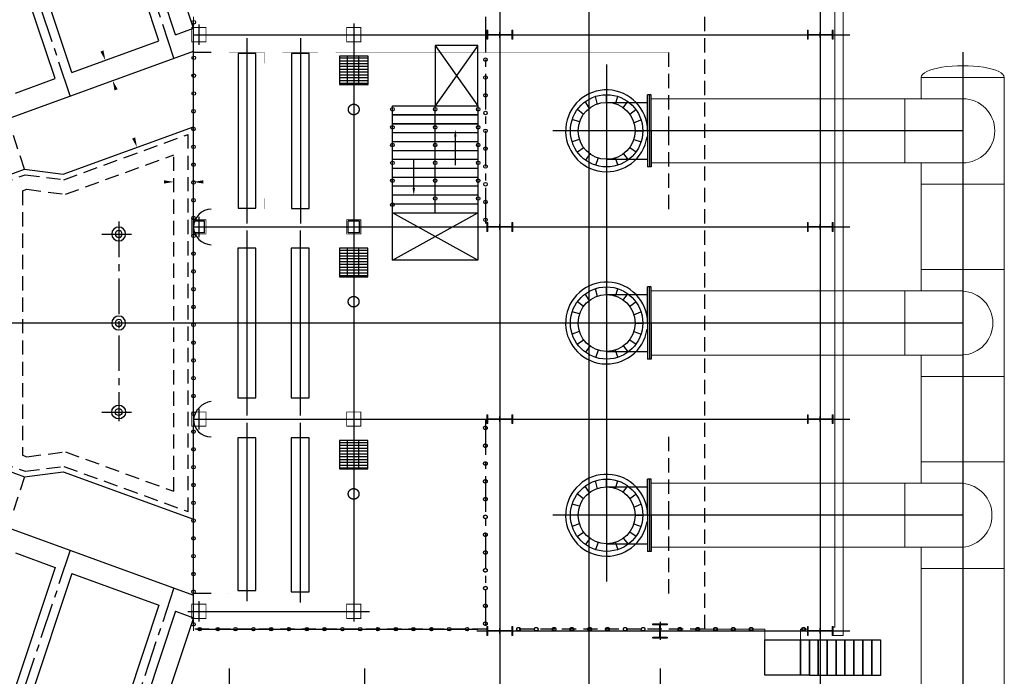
# Model space of a CAD drawing. Extents: x -11758 to 4934791, y -233543 to 1826789.
# Tile 106 of 107: x 2007427 to 2035076, y 42672 to 61120. Entities that reach past the tile are written whole.
import ezdxf

# ---------------------------------------------------------------- set-up
doc = ezdxf.new("R2010")
doc.units = 0
doc.header["$LTSCALE"] = 800
doc.header["$MEASUREMENT"] = 0
for name, pattern in [('CENTER', [2, 1.25, -0.25, 0.25, -0.25]), ('CENTER2', [1.125, 0.75, -0.125, 0.125, -0.125]), ('CONTINOUS', [0]), ('DASHED', [0.75, 0.5, -0.25]), ('HIDDEN', [0.375, 0.25, -0.125]), ('PHANTOM', [2.5, 1.25, -0.25, 0.25, -0.25, 0.25, -0.25])]:
    doc.linetypes.add(name, pattern=pattern)
doc.layers.get('0').update_dxf_attribs({"linetype": 'CONTINUOUS'})
doc.layers.get('DEFPOINTS').update_dxf_attribs({"linetype": 'CONTINUOUS'})
for name, color, linetype in [('0-7-COL', 2, 'CENTER'), ('CW PH Elevation', 7, 'CONTINUOUS'), ('grid-20m', 53, 'CONTINUOUS'), ('KEY PLAN', 251, 'CONTINUOUS')]:
    doc.layers.add(name, color=color, linetype=linetype)
doc.styles.get("Standard").update_dxf_attribs({"font": 'ISO9'})
doc.dimstyles.new('DIM 100', dxfattribs={"dimtxt": 280, "dimasz": 280, "dimexe": 100, "dimexo": 100, "dimgap": 50, "dimtad": 1, "dimdec": 0, "dimzin": 13, "dimdsep": 46, "dimtxsty": 'Standard', "dimcen": 0, "dimdle": 200, "dimclrd": 252, "dimclre": 20, "dimclrt": 121, "dimadec": 0, "dimazin": 0, "dimtfac": 1.111111, "dimtdec": 0, "dimtix": 1, "dimtmove": 2, "dimatfit": 3, "dimfxl": 1, "dimtolj": 1, "dimtzin": 13, "dimlwd": -1, "dimlwe": -1, "dimarcsym": 0})

# ---------------------------------------------------------------- blocks, each defined once
blk = doc.blocks.new('*D105')
at = {"layer": 'DEFPOINTS', "color": 0, "ltscale": 100, "transparency": 16777216}
for p in [(2475, 7379), (2689, 7301), (2484, 6738)]:
    blk.add_point(p, dxfattribs=at)
at = {"layer": 'KEY PLAN', "ltscale": 100, "transparency": 16777216}
for p, q in [((2571, 7642), (2666, 7906)), ((2270, 6815), (2475, 7379)), ((2595, 7336), (2381, 7413)), ((2390, 6772), (2176, 6850)), ((2174, 6552), (2078, 6289))]:
    blk.add_line(p, q, dxfattribs=at)
for points in [[(2527, 7658), (2614, 7626), (2475, 7379)], [(2130, 6568), (2218, 6536), (2270, 6815)]]:
    blk.add_solid(points, dxfattribs=at)
at = {"layer": 'KEY PLAN', "ltscale": 100, "transparency": 16777216, "insert": (2134, 7260), "char_height": 280, "attachment_point": 5, "rotation": 70}
blk.add_mtext('\\A1;600', dxfattribs=at)
blk = doc.blocks.new('*D108')
at = {"layer": 'DEFPOINTS', "color": 0, "ltscale": 100, "transparency": 16777216}
for p in [(2484, 6738), (1586, 4936), (1800, 4858)]:
    blk.add_point(p, dxfattribs=at)
at = {"layer": 'KEY PLAN', "ltscale": 100, "transparency": 16777216}
for p, q in [((2390, 6772), (2176, 6850)), ((2174, 6552), (1681, 5199)), ((1706, 4892), (1492, 4970))]:
    blk.add_line(p, q, dxfattribs=at)
for points in [[(2130, 6568), (2218, 6536), (2270, 6815)], [(1638, 5215), (1725, 5183), (1586, 4936)]]:
    blk.add_solid(points, dxfattribs=at)
at = {"layer": 'KEY PLAN', "ltscale": 100, "transparency": 16777216, "insert": (1749, 5941), "char_height": 280, "attachment_point": 5, "rotation": 70}
blk.add_mtext('\\A1;2000', dxfattribs=at)
blk = doc.blocks.new('*D113')
at = {"layer": 'DEFPOINTS', "color": 0, "ltscale": 100, "transparency": 16777216}
for p in [(4151, 11984), (4297, 11930), (2621, 7326)]:
    blk.add_point(p, dxfattribs=at)
at = {"layer": 'KEY PLAN', "ltscale": 100, "transparency": 16777216}
for p, q in [((4203, 11965), (4057, 12018)), ((2571, 7642), (4055, 11721)), ((2527, 7360), (2381, 7413))]:
    blk.add_line(p, q, dxfattribs=at)
for points in [[(4011, 11737), (4099, 11705), (4151, 11984)], [(2527, 7658), (2614, 7626), (2475, 7379)]]:
    blk.add_solid(points, dxfattribs=at)
at = {"layer": 'KEY PLAN', "ltscale": 100, "transparency": 16777216, "insert": (3134, 9747), "char_height": 280, "attachment_point": 5, "rotation": 70}
blk.add_mtext('\\A1;4900', dxfattribs=at)
blk = doc.blocks.new('A$C7F917DB1')
at = {"layer": 'KEY PLAN', "linetype": 'Continuous', "ltscale": 100}
for radius in [195, 95]:
    blk.add_circle((195, 195), radius, dxfattribs=at)
blk = doc.blocks.new('*D122')
at = {"layer": 'DEFPOINTS', "color": 0, "ltscale": 100, "transparency": 16777216}
for p in [(0, 3965), (0, 3718), (550, 3718)]:
    blk.add_point(p, dxfattribs=at)
at = {"layer": 'KEY PLAN', "ltscale": 100, "transparency": 16777216}
for p, q in [((-280, 3965), (-560, 3965)), ((550, 3965), (0, 3965)), ((830, 3965), (1110, 3965))]:
    blk.add_line(p, q, dxfattribs=at)
at = {"layer": 'KEY PLAN', "color": 20, "ltscale": 100, "transparency": 16777216}
for p, q in [((0, 3818), (0, 4065)), ((550, 3818), (550, 4065))]:
    blk.add_line(p, q, dxfattribs=at)
at = {"layer": 'KEY PLAN', "ltscale": 100, "transparency": 16777216}
for points in [[(-280, 4011), (-280, 3918), (0, 3965)], [(830, 4011), (830, 3918), (550, 3965)]]:
    blk.add_solid(points, dxfattribs=at)
at = {"layer": 'KEY PLAN', "ltscale": 100, "transparency": 16777216, "insert": (-351, 4149), "char_height": 280, "attachment_point": 5}
blk.add_mtext('\\A1;550', dxfattribs=at)
blk = doc.blocks.new('CWPH Column')
at = {"layer": '0-7-COL', "linetype": 'CENTER2', "ltscale": 500}
for p, q in [((1309701, 273881), (1309701, 272987)), ((1309625, 273434), (1309776, 273434))]:
    blk.add_line(p, q, dxfattribs=at)
at = {"layer": 'CW PH Elevation', "color": 1, "linetype": 'CONTINOUS', "lineweight": 15}
for points in [[(1309576, 273771), (1309826, 273771), (1309826, 273796), (1309576, 273796)], [(1309693, 273771), (1309709, 273771), (1309709, 273096), (1309693, 273096)], [(1309576, 273071), (1309826, 273071), (1309826, 273096), (1309576, 273096)]]:
    blk.add_lwpolyline(points, close=True, dxfattribs=at)
blk = doc.blocks.new('hoist block')
for p, q in [((135709, 197072), (135709, 197392)), ((135709, 197392), (136029, 197392)), ((136029, 197072), (136029, 197392)), ((135709, 197072), (136029, 197072))]:
    blk.add_line(p, q)
blk = doc.blocks.new('CWPH Col2')
at = {"layer": 'KEY PLAN', "linetype": 'CONTINOUS'}
for p, q in [((1313133, 273239), (1313133, 272736)), ((1313080, 272987), (1313187, 272987))]:
    blk.add_line(p, q, dxfattribs=at)
for points in [[(1312933, 273187), (1313333, 273187), (1313333, 273159), (1312933, 273159)], [(1313125, 273159), (1313141, 273159), (1313141, 272815), (1313125, 272815)], [(1312933, 272815), (1313333, 272815), (1313333, 272787), (1312933, 272787)]]:
    blk.add_lwpolyline(points, close=True, dxfattribs=at)
blk = doc.blocks.new('A$C754F51B3')
at = {"layer": 'KEY PLAN', "linetype": 'Continuous', "ltscale": 100}
for p, q in [((0, 8280), (1547.5, 12931.3)), ((502.9, 8097), (2050.4, 12748.2)), ((972.9, 7925.9), (2520.4, 12577.2)), ((3417, 7036.3), (4964.5, 11687.6)), ((3887.1, 6865.3), (5434.6, 11516.5)), ((0, -8280), (0, 8280)), ((0, -8280), (0, 8280)), ((502.9, 8097), (0, 8280)), ((502.9, 8097), (0, 8280)), ((3417, 7036.3), (972.9, 7925.9)), ((15500, 2000), (0, 7641.5)), ((5000, 6460.2), (3887.1, 6865.3)), ((3661.3, 4180.6), (0, 5513.2)), ((4742.1, 4319.3), (3661.3, 4180.6)), ((10570.4, 2198), (4742.1, 4319.3)), ((15500, -2000), (0, -7641.5)), ((15500, -2000), (0, -7641.5)), ((10570.4, -2198), (4742.1, -4319.3)), ((3661.3, -4180.6), (0, -5513.2)), ((4742.1, -4319.3), (3661.3, -4180.6)), ((5000, -6460.2), (3887.1, -6865.3)), ((3887.1, -6865.3), (5434.6, -11516.5)), ((3417, -7036.3), (972.9, -7925.9)), ((3417, -7036.3), (4964.5, -11687.6)), ((972.9, -7925.9), (2520.4, -12577.2)), ((502.9, -8097), (0, -8280)), ((502.9, -8097), (0, -8280)), ((0, -8280), (1547.5, -12931.3)), ((502.9, -8097), (2050.4, -12748.2))]:
    blk.add_line(p, q, dxfattribs=at)
at = {"layer": 'KEY PLAN', "linetype": 'CENTER'}
for p, q in [((548.4, 7441.9), (2285.4, 12662.7)), ((3462.6, 6381.3), (5199.5, 11602)), ((2100, 2853.5), (2100, -2760.2)), ((2572.6, 2500.5), (1739.8, 2500.5)), ((0, 0), (550, 0)), ((0, 0), (550, 0)), ((2572.6, -2500.5), (1739.8, -2500.5)), ((3462.6, -6381.3), (5199.5, -11602)), ((548.4, -7441.9), (2285.4, -12662.7))]:
    blk.add_line(p, q, dxfattribs=at)
at = {"layer": 'KEY PLAN', "linetype": 'HIDDEN', "ltscale": 2}
for p, q in [((4742.1, 4319.3), (6952.8, 10963.9)), ((150, -5299), (150, 5299)), ((3644.3, 4027.1), (150, 5299)), ((550, -4727.7), (550, 4727.7)), ((3598.8, 3618), (550, 4727.7)), ((4725, 4165.9), (3644.3, 4027.1)), ((10533.9, 2051.6), (4725, 4165.9)), ((4679.5, 3756.8), (3598.8, 3618)), ((4800.2, 3712.8), (4679.5, 3756.8)), ((4800.2, 3712.8), (4800.2, -3712.8)), ((10533.9, -2051.6), (4725, -4165.9)), ((3598.8, -3618), (550, -4727.7)), ((4679.5, -3756.8), (3598.8, -3618)), ((4800.2, -3712.8), (4679.5, -3756.8)), ((4800.2, -3712.8), (4679.5, -3756.8)), ((3644.3, -4027.1), (150, -5299)), ((4725, -4165.9), (3644.3, -4027.1)), ((4742.1, -4319.3), (6952.8, -10963.9))]:
    blk.add_line(p, q, dxfattribs=at)
at = {"layer": 'KEY PLAN', "ltscale": 100}
for p in [(1905, 2305.5), (1905, -195)]:
    blk.add_blockref('A$C7F917DB1', p, dxfattribs=at)
at = {"layer": 'KEY PLAN', "ltscale": 100, "xscale": -1, "rotation": 180}
blk.add_blockref('A$C7F917DB1', (1905, -2305.5), dxfattribs=at)
at = {"layer": 'KEY PLAN', "ltscale": 100}
for p1, p2, distance, picture, middle in [((2621.3, 7326), (4297.2, 11930.5), 155.9, '*D113', (3134.3, 9746.5)), ((2483.6, 6737.6), (1799.6, 4858.2), -227.7, '*D108', (1749.1, 5940.7))]:
    dim = blk.add_aligned_dim(p1=p1, p2=p2, distance=distance, dimstyle='DIM 100', override={"dimclrd": 256, "dimclre": 256, "dimclrt": 256}, dxfattribs=at)
    dim.commit()
    dim.dimension.update_dxf_attribs({"geometry": picture, "text_midpoint": middle})
dim = blk.add_linear_dim(base=(2474.9, 7379.3), p1=(2483.6, 6737.6), p2=(2688.9, 7301.4), angle=70, dimstyle='DIM 100', override={"dimclrd": 256, "dimclre": 256, "dimclrt": 256}, dxfattribs=at)
dim.commit()
dim.dimension.update_dxf_attribs({"geometry": '*D105', "text_midpoint": (2133.8, 7259.8), "dimtype": 129})
dim = blk.add_linear_dim(base=(0, 3964.6), p1=(550, 3717.6), p2=(0, 3717.6), dimstyle='DIM 100', override={"dimclrd": 256, "dimclrt": 256}, dxfattribs=at)
dim.commit()
dim.dimension.update_dxf_attribs({"geometry": '*D122', "text_midpoint": (-350.8, 4149.2), "dimtype": 128})

msp = doc.modelspace()

# ---------------------------------------------------------------- hatches: boundary and pattern name
at = {"layer": 'KEY PLAN'}
h = msp.add_hatch(dxfattribs=at)
h.set_pattern_fill('GRATE', color=256, scale=100, style=0)
h.set_pattern_definition([(360, (3311081.24, -1160264.2), (0, 79.375), []), (90, (3311081.24, -1160264.2), (-317.5, 2e-14), [])])
h.paths.add_polyline_path([(2016408, 59297.3), (2016408, 60097.3), (2017208, 60097.3), (2017208, 59297.3)])
h = msp.add_hatch(dxfattribs=at)
h.set_pattern_fill('GRATE', color=256, scale=100, angle=180, style=0)
h.set_pattern_definition([(180, (2747198.194, 78932.47), (-1e-14, -79.375), []), (270, (2747198.2, 78932.47), (317.5, -6e-14), [])])
h.paths.add_polyline_path([(2016404, 53897.3), (2016404, 54697.3), (2017204, 54697.3), (2017204, 53897.3)])
h = msp.add_hatch(dxfattribs=at)
h.set_pattern_fill('GRATE', color=256, scale=100, angle=180, style=0)
h.set_pattern_definition([(180, (2747198.915, 68610.53), (-1e-14, -79.375), []), (270, (2747198.9, 68610.53), (317.5, -6e-14), [])])
h.paths.add_polyline_path([(2016404.7, 48497.2), (2016404.7, 49297.2), (2017204.7, 49297.2), (2017204.7, 48497.2)])

# ---------------------------------------------------------------- linework, layer by layer
at = {"layer": 'grid-20m', "linetype": 'PHANTOM', "ltscale": 12000}
msp.add_line((2023408, 80115.9), (2023408, -62789.8), dxfattribs=at)
at = {"layer": 'KEY PLAN', "ltscale": 2500}
for p, q in [((2020908, 67461.2), (2020908, 31786.7)), ((2029908, 67461.2), (2029908, 31786.7)), ((2016808, 61015.5), (2016808, 44210.8)), ((2012308.1, 60697.3), (2030734.2, 60697.3)), ((2012308.1, 55297.3), (2030734.2, 55297.3)), ((2012308.1, 49897.3), (2030734.2, 49897.3)), ((2012150.9, 44497.2), (2017247.3, 44497.2)), ((2020268, 43947.3), (2030734.2, 43947.3)), ((2013308, 42888.4), (2013308, 37494.3)), ((2017108, 42888.4), (2017108, 31786.7)), ((2025408, 42888.4), (2025408, 31786.7))]:
    msp.add_line(p, q, dxfattribs=at)
at = {"layer": 'KEY PLAN', "linetype": 'CONTINOUS', "lineweight": 15}
for p, q in [((2030548, 67187.3), (2030548, 43822.3)), ((2030318, 66957.3), (2030318, 44052.3)), ((2012308, 61197.3), (2012308, 43947.3)), ((2026654.9, 43997.2), (2028351.2, 43997.2)), ((2028351.2, 43697.3), (2028351.2, 43997.2)), ((2029351.2, 43697.3), (2029351.2, 43997.2)), ((2029351.2, 43997.2), (2029545.5, 43997.2)), ((2030270.5, 44052.3), (2030318, 44052.3)), ((2030270.5, 43822.3), (2030548, 43822.3))]:
    msp.add_line(p, q, dxfattribs=at)
at = {"layer": 'KEY PLAN', "linetype": 'CENTER'}
for p, q in [((2020508.4, 61197.3), (2020508.4, 55297.3)), ((2020907.9, 60697.3), (2020907.9, 60697.3)), ((2012808, 60197.3), (2012308, 60197.3)), ((2020504.7, 49897.2), (2020504.7, 43997.2)), ((2012804.7, 44997.2), (2012308, 44997.2)), ((2020504.7, 43947.3), (2020504.7, 43947.2))]:
    msp.add_line(p, q, dxfattribs=at)
at = {"layer": 'KEY PLAN', "linetype": 'DASHED'}
for p, q in [((2026654.9, 61197.3), (2026654.9, 43997.2)), ((2020545.5, 43997.2), (2012308, 43997.2)), ((2026654.9, 43997.2), (2021270.5, 43997.2))]:
    msp.add_line(p, q, dxfattribs=at)
at = {"layer": 'KEY PLAN', "ltscale": 1000}
for p, q in [((2012458, 60983.8), (2012458, 60410.9)), ((2013808, 60597.3), (2013808, 55397.3)), ((2015308, 60597.3), (2015308, 55397.3)), ((2023908, 59856.2), (2023908, 45338.4)), ((2025158, 57997.3), (2022396.5, 57997.3)), ((2012458, 55583.8), (2012458, 55010.9)), ((2013804, 55197.3), (2013804, 49997.3)), ((2015304, 55197.3), (2015304, 49997.3)), ((2012458, 50183.8), (2012458, 49610.9)), ((2013804.7, 49797.2), (2013804.7, 44780.5)), ((2015304.7, 49797.2), (2015304.7, 44748.8)), ((2025158, 47197.3), (2022396.5, 47197.3)), ((2012458, 44783.7), (2012458, 44210.8))]:
    msp.add_line(p, q, dxfattribs=at)
at = {"layer": 'KEY PLAN'}
for p, q in [((2020293.6, 60397.3), (2019093.6, 58698)), ((2019095.3, 60397.3), (2020293.6, 58698)), ((2013308, 60197.3), (2013307.7, 60197.3)), ((2023655.6, 58741), (2023592.4, 58962)), ((2023908, 58797), (2023908.4, 59012.3)), ((2024159.6, 58754.5), (2024221.2, 58962.8)), ((2025058, 57997.3), (2025058, 59012.3)), ((2025158, 59012.3), (2025058, 59012.3)), ((2025108, 57997.3), (2025108, 59012.3)), ((2025158, 57997.3), (2025158, 59012.3)), ((2017893.6, 58703.6), (2019093.6, 58703.6)), ((2017893.6, 55697.3), (2017893.6, 58702.3)), ((2019093.6, 58703.6), (2020293.6, 58703.6)), ((2019093.6, 55697.3), (2019093.6, 58698.7)), ((2020300.9, 55697.3), (2020300.9, 58698.7)), ((2023422.4, 58643.5), (2023309.8, 58817.4)), ((2023909.6, 58797.4), (2025058, 58797.4)), ((2024373.6, 58643.9), (2024501.9, 58820.4)), ((2017893.6, 58453.6), (2019093.6, 58453.6)), ((2017893.6, 58448.6), (2019093.6, 58448.6)), ((2019093.6, 58453.6), (2020293.6, 58453.6)), ((2019093.6, 58448.6), (2020293.6, 58448.6)), ((2023252.8, 58469.8), (2023086.6, 58593.6)), ((2024556, 58469.6), (2024730.2, 58592.5)), ((2017893.6, 58198.6), (2019093.6, 58198.6)), ((2017893.6, 58197.3), (2019093.6, 58197.3)), ((2019093.6, 58198.6), (2020293.6, 58198.6)), ((2019093.6, 58197.3), (2020293.6, 58197.3)), ((2023146.8, 58253.6), (2022943, 58312.1)), ((2024674.9, 58223.9), (2024873.7, 58309.7)), ((2017893.6, 57947.3), (2019093.6, 57947.3)), ((2019093.6, 57947.3), (2020293.6, 57947.3)), ((2023100.2, 57997.3), (2022893, 57997.3)), ((2024706.1, 57997.3), (2024923, 57997.3)), ((2025058, 57997.3), (2025058, 56982.3)), ((2025108, 57997.3), (2025108, 56982.3)), ((2025158, 57997.3), (2025158, 56982.3)), ((2017893.6, 57697.3), (2019093.6, 57697.3)), ((2019093.6, 57697.3), (2020293.6, 57697.3)), ((2023134.1, 57757.8), (2022942.1, 57685.3)), ((2024563.2, 57527.4), (2024734.3, 57407.9)), ((2024676.6, 57756.7), (2024873.9, 57685.5)), ((2017893.6, 57447.3), (2019093.6, 57447.3)), ((2019093.6, 57447.3), (2020293.6, 57447.3)), ((2023248.5, 57507.8), (2023087.6, 57399.7)), ((2023439.4, 57351), (2023311.5, 57176.1)), ((2024148, 57237.3), (2024221, 57031.8)), ((2024381.2, 57348.2), (2024512.6, 57182.1)), ((2017893.6, 57197.3), (2019093.6, 57197.3)), ((2019093.6, 57197.3), (2020293.6, 57197.3)), ((2023672.6, 57228.1), (2023596.2, 57031.4)), ((2023908, 57195.3), (2023908, 56982.3)), ((2023909.6, 57197.3), (2025058, 57197.3)), ((2025158, 56982.3), (2025058, 56982.3)), ((2017893.6, 56947.3), (2019093.6, 56947.3)), ((2017893.6, 56697.3), (2019093.6, 56697.3)), ((2019093.6, 56947.3), (2020293.6, 56947.3)), ((2019093.6, 56697.3), (2020293.6, 56697.3)), ((2017893.6, 56447.3), (2019093.6, 56447.3)), ((2019093.6, 56447.3), (2020293.6, 56447.3)), ((2017893.6, 56197.3), (2019093.6, 56197.3)), ((2017893.6, 56197.3), (2019093.6, 56197.3)), ((2019093.6, 56197.3), (2020293.6, 56197.3)), ((2019093.6, 56197.3), (2020293.6, 56197.3)), ((2017893.6, 55947.3), (2019093.6, 55947.3)), ((2019093.6, 55947.3), (2020293.6, 55947.3)), ((2017893.6, 55697.3), (2018587.6, 55697.3)), ((2017893.6, 54361.9), (2020290.2, 55697.3)), ((2020290.2, 54361.9), (2017893.6, 55697.3)), ((2018587.6, 55697.3), (2019787.6, 55697.3)), ((2023422.4, 53243.5), (2023309.8, 53417.4)), ((2023655.6, 53341), (2023592.4, 53562)), ((2023908, 53397), (2023908.4, 53612.3)), ((2023909.6, 53397.4), (2025058, 53397.4)), ((2024159.6, 53354.5), (2024221.2, 53562.8)), ((2024373.6, 53243.9), (2024501.9, 53420.4)), ((2025058, 52597.3), (2025058, 53612.3)), ((2025158, 53612.3), (2025058, 53612.3)), ((2025108, 52597.3), (2025108, 53612.3)), ((2025158, 52597.3), (2025158, 53612.3)), ((2023252.8, 53069.8), (2023086.6, 53193.6)), ((2024556, 53069.6), (2024730.2, 53192.5)), ((2023146.8, 52853.6), (2022943, 52912.1)), ((2024674.9, 52823.9), (2024873.7, 52909.7)), ((2023100.2, 52597.3), (2022893, 52597.3)), ((2024706.1, 52597.3), (2024923, 52597.3)), ((2025058, 52597.3), (2025058, 51582.3)), ((2025108, 52597.3), (2025108, 51582.3)), ((2025158, 52597.3), (2025158, 51582.3)), ((2023134.1, 52357.8), (2022942.1, 52285.3)), ((2024676.6, 52356.7), (2024873.9, 52285.5)), ((2023248.5, 52107.8), (2023087.6, 51999.7)), ((2024563.2, 52127.4), (2024734.3, 52007.9)), ((2023439.4, 51951), (2023311.5, 51776.1)), ((2023672.6, 51828.1), (2023596.2, 51631.4)), ((2023908, 51795.3), (2023908, 51582.3)), ((2023909.6, 51797.3), (2025058, 51797.3)), ((2024148, 51837.3), (2024221, 51631.8)), ((2024381.2, 51948.2), (2024512.6, 51782.1)), ((2025158, 51582.3), (2025058, 51582.3)), ((2023655.6, 47941), (2023592.4, 48162)), ((2023908, 47997), (2023908.4, 48212.3)), ((2024159.6, 47954.5), (2024221.2, 48162.8)), ((2025058, 47197.3), (2025058, 48212.3)), ((2025158, 48212.3), (2025058, 48212.3)), ((2025108, 47197.3), (2025108, 48212.3)), ((2025158, 47197.3), (2025158, 48212.3)), ((2023422.4, 47843.5), (2023309.8, 48017.4)), ((2023909.6, 47997.4), (2025058, 47997.4)), ((2024373.6, 47843.9), (2024501.9, 48020.4)), ((2023252.8, 47669.8), (2023086.6, 47793.6)), ((2024556, 47669.6), (2024730.2, 47792.5)), ((2023146.8, 47453.6), (2022943, 47512.1)), ((2024674.9, 47423.9), (2024873.7, 47509.7)), ((2023100.2, 47197.3), (2022893, 47197.3)), ((2024706.1, 47197.3), (2024923, 47197.3)), ((2025058, 47197.3), (2025058, 46182.3)), ((2025108, 47197.3), (2025108, 46182.3)), ((2025158, 47197.3), (2025158, 46182.3)), ((2023134.1, 46957.8), (2022942.1, 46885.3)), ((2024563.2, 46727.4), (2024734.3, 46607.9)), ((2024676.6, 46956.7), (2024873.9, 46885.5)), ((2023248.5, 46707.8), (2023087.6, 46599.7)), ((2023439.4, 46551), (2023311.5, 46376.1)), ((2024381.2, 46548.2), (2024512.6, 46382.1)), ((2023672.6, 46428.1), (2023596.2, 46231.4)), ((2023908, 46395.3), (2023908, 46182.3)), ((2023909.6, 46397.3), (2025058, 46397.3)), ((2024148, 46437.3), (2024221, 46231.8)), ((2025158, 46182.3), (2025058, 46182.3)), ((2013304.7, 44997.2), (2013297.5, 44997.2)), ((2012404.6, 43997.2), (2020288.2, 43997.2))]:
    msp.add_line(p, q, dxfattribs=at)
at = {"layer": 'KEY PLAN', "lineweight": -3, "ltscale": 2000}
for p, q in [((2033908.1, 60206.7), (2033908.1, 32935.3)), ((2033908.1, 57997.8), (2025158.1, 57997.8)), ((2033908.1, 52597.8), (2025158.1, 52597.8)), ((2033908.1, 47197.8), (2025158.1, 47197.8))]:
    msp.add_line(p, q, dxfattribs=at)
at = {"layer": 'KEY PLAN', "linetype": 'Continuous', "lineweight": 9, "ltscale": 2500}
for p, q in [((2032740.6, 59497.8), (2032740.6, 58897.8)), ((2032740.6, 59497.8), (2035075.6, 59497.8)), ((2035075.6, 59497.8), (2035075.6, 34659.8)), ((2025158.1, 58897.8), (2033908.1, 58897.8)), ((2032282.1, 58897.8), (2032282.1, 57097.8)), ((2025158.1, 57097.8), (2033908.1, 57097.8)), ((2032740.6, 57097.8), (2032740.6, 53497.8)), ((2032758.1, 56497.8), (2035058.1, 56497.8)), ((2032758.1, 54097.8), (2035058.1, 54097.8)), ((2025158.1, 53497.8), (2033908.1, 53497.8)), ((2032282.1, 53497.8), (2032282.1, 51697.8)), ((2025158.1, 51697.8), (2033908.1, 51697.8)), ((2032740.6, 51697.8), (2032740.6, 48096.9)), ((2032758.1, 51097.8), (2035058.1, 51097.8)), ((2032758.1, 48697.8), (2035058.1, 48697.8)), ((2025158.1, 48096.9), (2033908.1, 48096.9)), ((2032282.1, 48096.9), (2032282.1, 46296.9)), ((2025158.1, 46296.9), (2033908.1, 46296.9)), ((2032740.6, 46296.9), (2032740.6, 34659.8)), ((2032758.1, 45697.8), (2035058.1, 45697.8))]:
    msp.add_line(p, q, dxfattribs=at)
at = {"layer": 'KEY PLAN', "ltscale": 5000}
msp.add_line((2025158, 52597.3), (1958408, 52597.3), dxfattribs=at)
at = {"layer": 'KEY PLAN', "const_width": 25}
for points in [[(2012258, 60897.3), (2012658, 60897.3), (2012658, 60497.3), (2012258, 60497.3)], [(2016608, 60897.3), (2017008, 60897.3), (2017008, 60497.3), (2016608, 60497.3)], [(2012258, 55497.3), (2012658, 55497.3), (2012658, 55097.3), (2012258, 55097.3)], [(2016608, 55497.3), (2017008, 55497.3), (2017008, 55097.3), (2016608, 55097.3)], [(2012258, 50097.3), (2012658, 50097.3), (2012658, 49697.3), (2012258, 49697.3)], [(2016608, 50097.3), (2017008, 50097.3), (2017008, 49697.3), (2016608, 49697.3)], [(2012258, 44697.2), (2012658, 44697.2), (2012658, 44297.2), (2012258, 44297.2)], [(2016608, 44697.2), (2017008, 44697.2), (2017008, 44297.2), (2016608, 44297.2)]]:
    msp.add_lwpolyline(points, close=True, dxfattribs=at)
at = {"layer": 'KEY PLAN'}
for points in [[(2019093.6, 58698), (2020293.6, 58698), (2020293.6, 60397.3), (2019095.3, 60397.3)], [(2017208, 60097.3), (2016408, 60097.3), (2016408, 59297.3), (2017208, 59297.3)], [(2017893.6, 55697.3), (2020290.2, 55697.3), (2020290.2, 54361.9), (2017893.6, 54361.9)], [(2017204, 54697.3), (2016404, 54697.3), (2016404, 53897.3), (2017204, 53897.3)], [(2017204.7, 49297.2), (2016404.7, 49297.2), (2016404.7, 48497.2), (2017204.7, 48497.2)], [(2028351.2, 43697.3), (2029351.2, 43697.3), (2029351.2, 42702.2), (2028351.2, 42702.2)], [(2029351.2, 43697.3), (2029601.2, 43697.3), (2029601.2, 42702.2), (2029351.2, 42702.2)], [(2029601.2, 43697.3), (2029851.2, 43697.3), (2029851.2, 42697.3), (2029601.2, 42697.3)], [(2029851.2, 43697.3), (2030101.2, 43697.3), (2030101.2, 42697.3), (2029851.2, 42697.3)], [(2030101.2, 43697.3), (2030351.2, 43697.3), (2030351.2, 42697.3), (2030101.2, 42697.3)], [(2030351.2, 43697.3), (2030601.2, 43697.3), (2030601.2, 42697.3), (2030351.2, 42697.3)], [(2030601.2, 43697.3), (2030851.2, 43697.3), (2030851.2, 42697.3), (2030601.2, 42697.3)], [(2030851.2, 43697.3), (2031101.2, 43697.3), (2031101.2, 42697.3), (2030851.2, 42697.3)], [(2031101.2, 43697.3), (2031351.2, 43697.3), (2031351.2, 42697.3), (2031101.2, 42697.3)], [(2031351.2, 43697.3), (2031601.2, 43697.3), (2031601.2, 42697.3), (2031351.2, 42697.3)]]:
    msp.add_lwpolyline(points, close=True, dxfattribs=at)
at = {"layer": 'KEY PLAN', "linetype": 'DASHED', "const_width": 1}
for points in [[(2025659.9, 60197.3), (2016301.8, 60197.3), (2016001.8, 59897.3), (2015801.8, 59897.3), (2015801.8, 60197.3), (2014801.8, 60197.3), (2014801.8, 59897.3), (2014301.8, 59897.3), (2014301.8, 60197.3), (2013308, 60197.3), (2013308, 59897.3), (2013108, 59897.3), (2012808, 60197.3)], [(2012808, 55797.3), (2013108, 56097.3), (2013308, 56097.3), (2013308, 55797.3), (2014301.8, 55797.3), (2014301.8, 56097.3), (2014801.8, 56097.3), (2014801.8, 55797.3), (2015801.8, 55797.3), (2015801.8, 56097.3), (2016001.8, 56097.3), (2016301.8, 55797.3), (2025656.9, 55797.3)], [(2025654.1, 50396.3), (2025654, 54797.3), (2016304, 54797.3), (2016004, 54497.3), (2015804, 54497.3), (2015804, 54797.3), (2014804, 54797.3), (2014804, 54497.3), (2014304, 54497.3), (2014304, 54797.3), (2013304, 54797.3), (2013304, 54497.3), (2013104, 54497.3), (2012804, 54797.3)], [(2025654.1, 50397.3), (2025654.1, 50397.3), (2016304, 50397.3), (2016004, 50697.3), (2015804, 50697.3), (2015804, 50397.3), (2014804, 50397.3), (2014804, 50697.3), (2014304, 50697.3), (2014304, 50397.3), (2013304, 50397.3), (2013304, 50697.3), (2013104, 50697.3), (2012804, 50397.3)], [(2025656.7, 49397.2), (2016298.6, 49397.2), (2015998.6, 49097.2), (2015798.6, 49097.2), (2015798.6, 49397.2), (2014798.6, 49397.2), (2014798.6, 49097.2), (2014298.6, 49097.2), (2014298.6, 49397.2), (2013304.7, 49397.2), (2013304.7, 49097.2), (2013104.7, 49097.2), (2012804.7, 49397.2)], [(2012804.7, 44997.2), (2013104.7, 45297.2), (2013304.7, 45297.2), (2013304.7, 44997.2), (2014298.6, 44997.2), (2014298.6, 45297.2), (2014798.6, 45297.2), (2014798.6, 44997.2), (2015798.6, 44997.2), (2015798.6, 45297.2), (2015998.6, 45297.2), (2016298.6, 44997.2), (2025653.6, 44997.2)]]:
    msp.add_lwpolyline(points, dxfattribs=at)
at = {"layer": 'KEY PLAN', "ltscale": 300}
for points in [[(2014058, 60168.3), (2013558, 60168.3), (2013558, 55822.6), (2014058, 55822.6)], [(2015558, 60171), (2015058, 60171), (2015058, 55818.1), (2015558, 55818.1)], [(2014054, 54697.3), (2013554, 54697.3), (2013554, 50497.3), (2014054, 50497.3)], [(2015554, 54697.3), (2015054, 54697.3), (2015054, 50497.3), (2015554, 50497.3)], [(2014054.7, 49368.2), (2013554.7, 49368.2), (2013554.7, 45080.5), (2014054.7, 45080.5)], [(2015554.7, 49370.9), (2015054.7, 49370.9), (2015054.7, 45042.8), (2015554.7, 45042.8)]]:
    msp.add_lwpolyline(points, close=True, dxfattribs=at)
at = {"layer": 'KEY PLAN', "linetype": 'DASHED'}
for points in [[(2025658, 55797.3), (2025658, 57997.3), (2025658, 60197.3)], [(2025654.7, 44997.2), (2025654.7, 47197.2), (2025654.7, 49397.2)]]:
    msp.add_lwpolyline(points, dxfattribs=at)
at = {"layer": 'KEY PLAN'}
for points in [[(2019659.2, 57834.6), (2019659.2, 57034.6)], [(2018493.6, 56387.1), (2018493.6, 57187.1)]]:
    msp.add_lwpolyline(points, dxfattribs=at)
for centre, radius in [((2012314.9, 61047.3), 50), ((2012314.9, 60047.3), 50), ((2020508.4, 59996.1), 50), ((2012314.9, 59547.3), 50), ((2020508.4, 59496.1), 50), ((2012314.9, 59047.3), 50), ((2020508.4, 58996.1), 50), ((2023908, 57997.3), 1015), ((2017893.6, 58603.6), 50), ((2019093.6, 58603.6), 50), ((2020300.9, 58603.6), 50), ((2023908, 57997.3), 800), ((2012307.6, 58547.3), 50), ((2020508.4, 58496.1), 50), ((2012307.6, 58047.3), 50), ((2017893.6, 58097.3), 50), ((2019093.6, 58097.3), 50), ((2020300.9, 58097.3), 50), ((2020508.4, 57996.1), 50), ((2012307.6, 57547.3), 50), ((2017893.6, 57597.3), 50), ((2019093.6, 57597.3), 50), ((2020300.9, 57597.3), 50), ((2020508.4, 57496.1), 50), ((2012307.6, 57047.3), 50), ((2017893.6, 57097.3), 50), ((2019093.6, 57097.3), 50), ((2020300.9, 57097.3), 50), ((2020508.4, 56996.1), 50), ((2012307.6, 56547.3), 50), ((2017893.6, 56597.3), 50), ((2019093.6, 56597.3), 50), ((2020300.9, 56597.3), 50), ((2020508.4, 56496.1), 50), ((2019093.6, 56097.3), 50), ((2020300.9, 56097.3), 50), ((2012307.6, 56047.3), 50), ((2017893.6, 55922.5), 50), ((2020508.4, 55996.1), 50), ((2012307.6, 55547.3), 50), ((2020508.4, 55496.1), 50), ((2012307.6, 55047.3), 50), ((2012307.6, 54547.3), 50), ((2012307.6, 54047.3), 50), ((2012307.6, 53547.3), 50), ((2023908, 52597.3), 1015), ((2023908, 52597.3), 800), ((2012307.6, 53047.3), 50), ((2012307.6, 52547.3), 50), ((2012307.6, 52047.3), 50), ((2012307.6, 51547.3), 50), ((2012307.6, 51047.3), 50), ((2012307.6, 50547.3), 50), ((2012307.6, 50047.3), 50), ((2012307.6, 49547.3), 50), ((2012307.6, 49047.3), 50), ((2012307.6, 48547.3), 50), ((2023908, 47197.3), 1015), ((2012307.6, 48047.3), 50), ((2023908, 47197.3), 800), ((2012307.6, 47547.3), 50), ((2012307.6, 47047.3), 50), ((2012307.6, 46547.3), 50), ((2012307.6, 46047.3), 50), ((2012307.6, 45547.3), 50), ((2012307.6, 45047.3), 50), ((2012307.6, 44131.3), 50), ((2012488.2, 43997.2), 50), ((2012988.2, 43997.2), 50), ((2013488.2, 43997.2), 50), ((2013988.2, 43997.2), 50), ((2014488.2, 43997.2), 50), ((2014988.2, 43997.2), 50), ((2015488.2, 43997.2), 50), ((2015988.2, 43997.2), 50), ((2016488.2, 43997.2), 50), ((2016988.2, 43997.2), 50), ((2017488.2, 43997.2), 50), ((2017988.2, 43997.2), 50), ((2018488.2, 43997.2), 50), ((2018988.2, 43997.2), 50), ((2019488.2, 43997.2), 50), ((2019988.2, 43997.2), 50)]:
    msp.add_circle(centre, radius, dxfattribs=at)
at = {"layer": 'KEY PLAN', "linetype": 'CENTER'}
for centre, radius in [((2016808, 58597.3), 150), ((2016804, 53197.3), 150), ((2020504.7, 49650.5), 50), ((2020504.7, 49150.5), 50), ((2020504.7, 48650.5), 50), ((2020504.7, 48150.5), 50), ((2016804.7, 47797.2), 150), ((2020504.7, 47650.5), 50), ((2020504.7, 47150.5), 50), ((2020504.7, 46650.5), 50), ((2020504.7, 46150.5), 50), ((2020504.7, 45650.5), 50), ((2020504.7, 45150.5), 50), ((2020504.7, 44650.5), 50), ((2020504.7, 44150.5), 50), ((2021432.6, 43997.2), 50), ((2021932.6, 43997.2), 50), ((2022432.6, 43997.2), 50), ((2022932.6, 43997.2), 50), ((2023432.6, 43997.2), 50), ((2023932.6, 43997.2), 50), ((2024432.6, 43997.2), 50), ((2024932.6, 43997.2), 50), ((2025965.8, 43997.2), 50), ((2026465.8, 43997.2), 50), ((2026965.8, 43997.2), 50), ((2027465.8, 43997.2), 50), ((2027965.8, 43997.2), 50), ((2029440.1, 43997.2), 50)]:
    msp.add_circle(centre, radius, dxfattribs=at)
at = {"layer": 'KEY PLAN'}
for centre, radius, start, end in [((2023908, 57997.3), 1150, 0, 351.33069), ((2012822.8, 55282.5), 515.1, 91.65087, 178.34913), ((2012837.6, 55326.6), 534.6, 183.60151, 266.39849), ((2023908, 52597.3), 1150, 0, 351.33069), ((2012907.4, 49792.8), 611.8, 99.69867, 170.30133), ((2012809.5, 49902), 504.8, 180.54396, 269.45604), ((2023908, 47197.3), 1150, 0, 351.33069)]:
    msp.add_arc(centre, radius, start, end, dxfattribs=at)
at = {"layer": 'KEY PLAN', "linetype": 'Continuous', "lineweight": 9, "ltscale": 2500}
for centre, start, end in [((2033908.1, 57997.8), 270, 90), ((2033853.5, 52597.8), 273.47813, 86.52187), ((2033829.1, 47197.8), 275.03196, 84.96804)]:
    msp.add_arc(centre, 900, start, end, dxfattribs=at)
msp.add_ellipse((2033908.1, 59497.8), major_axis=(1167.5, 0), ratio=0.2818703, start_param=0, end_param=3.1415927, dxfattribs=at)
at = {"layer": 'KEY PLAN'}
for points in [[(2019625.9, 57834.6), (2019659.2, 58034.6), (2019692.5, 57834.6)], [(2018526.9, 56387.1), (2018493.6, 56187.1), (2018460.2, 56387.1)]]:
    msp.add_solid(points, dxfattribs=at)

# ---------------------------------------------------------------- block references
at = {"layer": 'KEY PLAN', "linetype": 'CONTINOUS', "lineweight": 15, "xscale": -1}
msp.add_blockref('A$C754F51B3', (2012308, 52597.3), dxfattribs=at)
at = {"layer": 'KEY PLAN', "linetype": 'CONTINOUS', "lineweight": 15, "rotation": 89.99999999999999}
for p in [(2294341.9, -1249003.2), (2303341.9, -1249003.2), (2294341.9, -1254403.2), (2303341.9, -1254403.2), (2294341.9, -1259803.2), (2303341.9, -1259803.2), (2294341.9, -1265753.2), (2303341.9, -1265753.2)]:
    msp.add_blockref('CWPH Column', p, dxfattribs=at)
at = {"layer": 'KEY PLAN', "xscale": -1}
for p in [(2148330.4, -141937.2), (2152678.5, -141937.2)]:
    msp.add_blockref('hoist block', p, dxfattribs=at)
at = {"layer": 'KEY PLAN', "linetype": 'CONTINOUS', "lineweight": 15}
msp.add_blockref('CWPH Col2', (712274.6, -229040.1), dxfattribs=at)

doc.saveas('drawing.dxf')
